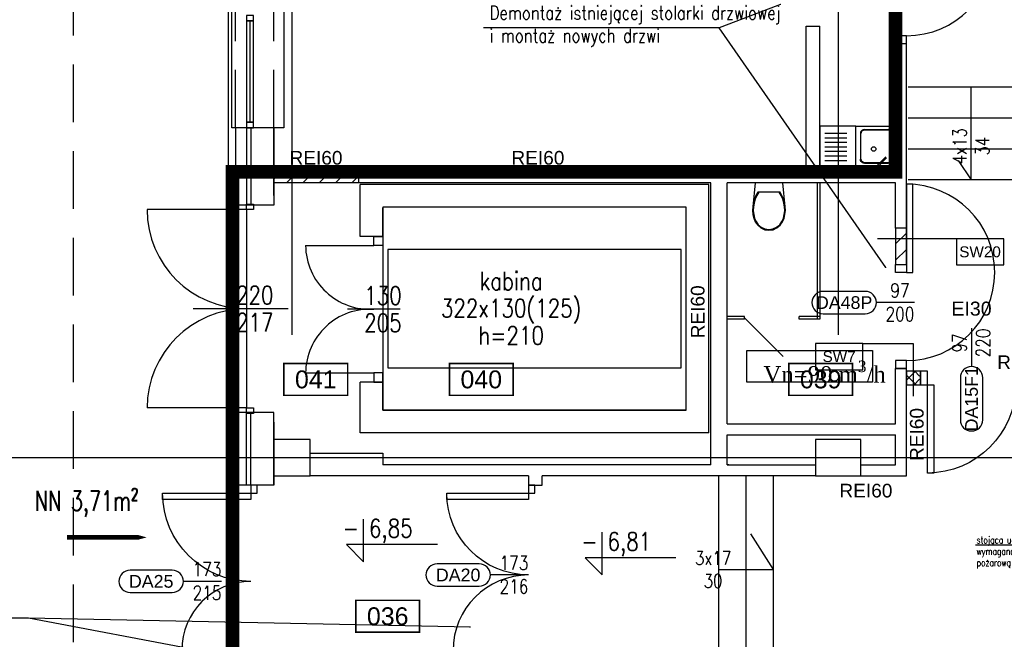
# Model space of a CAD drawing. Header units: centimetres. Extents: x -228435 to 56419, y -89367 to 477256.
# Tile 23 of 53: x -74130 to -63315, y 45003 to 51811. Entities that reach past the tile are written whole.
import ezdxf
from ezdxf.enums import TextEntityAlignment as Align

# ---------------------------------------------------------------- set-up
doc = ezdxf.new("R2010")
doc.units = ezdxf.units.CM
doc.header["$LTSCALE"] = 50
for name, pattern in [('Kondygnacja -1$0$DIVIDE', [31.75, 12.7, -6.35, 0, -6.35, 0, -6.35]), ('Kondygnacja -1$0$HIDDEN', [9.525, 6.35, -3.175]), ('Osie rzutów$0$DASHDOT2', [12.7, 6.35, -3.175, 0, -3.175])]:
    doc.linetypes.add(name, pattern=pattern)
doc.layers.get('0').update_dxf_attribs({"color": 8})
for name, color, linetype in [('bgde_AJ_opis', 7, 'Continuous'), ('Kondygnacja -1$0$ARCH_CIENKIE_IST', 8, 'Continuous'), ('Kondygnacja -1$0$ARCH_ETAPOWANIE', 8, 'Kondygnacja -1$0$DIVIDE'), ('Kondygnacja -1$0$ARCH_GK', 8, 'Continuous'), ('Kondygnacja -1$0$ARCH_INFO_ETYK_DRZWI', 8, 'Continuous'), ('Kondygnacja -1$0$ARCH_INFO_ETYK_DRZWI_IST', 8, 'Continuous'), ('Kondygnacja -1$0$ARCH_INFO_KOTY_WYSOKOŚCIOWE_IST', 8, 'Continuous'), ('Kondygnacja -1$0$ARCH_INFO_ODDYMIANIE', 8, 'Continuous'), ('Kondygnacja -1$0$ARCH_INFO_ODPORNOŚĆ OGNIOWA', 8, 'Continuous'), ('Kondygnacja -1$0$ARCH_INFO_OPISY', 8, 'Continuous'), ('Kondygnacja -1$0$ARCH_INFO_OPISY_IST', 8, 'Continuous'), ('Kondygnacja -1$0$ARCH_INFO_OPISY_PRZEGRODY', 8, 'Continuous'), ('Kondygnacja -1$0$ARCH_INFO_SCHODY_IST', 8, 'Continuous'), ('Kondygnacja -1$0$ARCH_MUROWANE', 8, 'Continuous'), ('Kondygnacja -1$0$ARCH_MUROWANE_IST', 8, 'Continuous'), ('Kondygnacja -1$0$ARCH_NIEWIDOK_IST', 8, 'Kondygnacja -1$0$HIDDEN'), ('Kondygnacja -1$0$ARCH_SCHODY_IST', 8, 'Continuous'), ('Kondygnacja -1$0$ARCH_STROP', 8, 'Continuous'), ('Kondygnacja -1$0$ARCH_WIDOK_IST', 8, 'Continuous'), ('Kondygnacja -1$0$ARCH_WYPOSAŻENIE_SANITARNE_IST', 8, 'Continuous'), ('Kondygnacja -1$0$ARCH_ŚCIANKI_WC_5_IST', 8, 'Continuous'), ('Kondygnacja -1$0$ARCH_ŚLUSARKA_DRZWI', 8, 'Continuous'), ('Kondygnacja -1$0$ARCH_ŚLUSARKA_DRZWI_IST', 8, 'Continuous'), ('Kondygnacja -1$0$ARCH_ŚLUSARKA_OKNA_IST', 8, 'Continuous'), ('Kondygnacja -1$0$ARCH_ŻELBET_IST', 8, 'Continuous'), ('Osie rzutów$0$ARCH_INFO_OSIE_IST', 8, 'Osie rzutów$0$DASHDOT2'), ('Pomieszczenia -1$0$ARCH_INFO_AREA_ETYKIETY_200', 8, 'Continuous')]:
    doc.layers.add(name, color=color, linetype=linetype)
doc.styles.add('Kondygnacja -1$0$Arial', font='ARIAL.TTF')
doc.styles.add('Kondygnacja -1$0$Romans', font='Romans.shx', dxfattribs={"width": 0.7})
doc.styles.add('Kondygnacja -1$0$ROMANS-50-CM', font='romans.shx', dxfattribs={"width": 0.8, "height": 10})
doc.styles.add('Kondygnacja -1$0$Standard', font='txt')
doc.styles.add('Pomieszczenia -1$0$Arial', font='ARIAL.TTF')
doc.dimstyles.new('Kondygnacja -1$0$ISO-25', dxfattribs={"dimtxt": 2.5, "dimasz": 2.5, "dimexe": 1.25, "dimexo": 0.625, "dimtad": 1, "dimtxsty": 'Kondygnacja -1$0$Standard', "dimcen": 2.5, "dimadec": 0, "dimazin": 0, "dimtfac": 1, "dimtmove": 0, "dimatfit": 3, "dimfxl": 0, "dimarcsym": 0})

# ---------------------------------------------------------------- blocks, each defined once
blk = doc.blocks.new('Kondygnacja -1$0$T-drzwi_lewe-200')
at = {"layer": 'Kondygnacja -1$0$ARCH_INFO_ETYK_DRZWI'}
blk.add_line((0, 0), (-60, 0), dxfattribs=at)
blk.add_lwpolyline([(-77.5, 17.5), (-143.7, 17.5, 1), (-143.7, -17.5), (-77.5, -17.5, 1)], format="xyb", close=True, dxfattribs=at)
at = {"layer": 'Kondygnacja -1$0$ARCH_INFO_ETYK_DRZWI', "color": 1, "style": 'Kondygnacja -1$0$Arial'}
blk.add_attdef('ADS_DRZWI:ODPORNOŚĆ_OGNIOWA', text='', height=20, rotation=90, dxfattribs=at).set_placement((56.4, 0.1), align=Align.BOTTOM_CENTER)
at = {"layer": 'Kondygnacja -1$0$ARCH_INFO_ETYK_DRZWI', "style": 'Kondygnacja -1$0$Romans', "width": 0.8}
for tag, p in [('ADS_DRZWI:SZEROKOŚĆ', (-23, 7.9)), ('ADS_DRZWI:WYSOKOŚĆ', (-23, -29))]:
    blk.add_attdef(tag, text='', height=22, dxfattribs=at).set_placement(p, align=Align.CENTER)
at = {"layer": 'Kondygnacja -1$0$ARCH_INFO_ETYK_DRZWI', "style": 'Kondygnacja -1$0$Arial'}
blk.add_attdef('ADS_DRZWI:SYMBOL', text='', height=20, dxfattribs=at).set_placement((-110.6, 0), align=Align.MIDDLE)
blk = doc.blocks.new('Kondygnacja -1$0$T-drzwi_dół-200')
at = {"layer": 'Kondygnacja -1$0$ARCH_INFO_ETYK_DRZWI'}
blk.add_line((0, 0), (0, -60), dxfattribs=at)
blk.add_lwpolyline([(-17.5, -77.5), (-17.5, -143.7, 1), (17.5, -143.7), (17.5, -77.5, 1)], format="xyb", close=True, dxfattribs=at)
at = {"layer": 'Kondygnacja -1$0$ARCH_INFO_ETYK_DRZWI', "style": 'Kondygnacja -1$0$Romans', "width": 0.8}
for tag, p in [('ADS_DRZWI:SZEROKOŚĆ', (-7.9, -23)), ('ADS_DRZWI:WYSOKOŚĆ', (29, -23))]:
    blk.add_attdef(tag, text='', height=22, rotation=90, dxfattribs=at).set_placement(p, align=Align.CENTER)
at = {"layer": 'Kondygnacja -1$0$ARCH_INFO_ETYK_DRZWI', "color": 1, "style": 'Kondygnacja -1$0$Arial'}
blk.add_attdef('ADS_DRZWI:ODPORNOŚĆ_OGNIOWA', text='', height=22, dxfattribs=at).set_placement((-0.1, 13.3), align=Align.BOTTOM_CENTER)
at = {"layer": 'Kondygnacja -1$0$ARCH_INFO_ETYK_DRZWI', "style": 'Kondygnacja -1$0$Arial'}
blk.add_attdef('ADS_DRZWI:SYMBOL', text='', height=20, rotation=90, dxfattribs=at).set_placement((0, -110.6), align=Align.MIDDLE)
blk = doc.blocks.new('Kondygnacja -1$0$_Dot')
at = {"color": 0, "linetype": 'ByBlock', "lineweight": -2}
blk.add_line((-0.5, 0), (-1, 0), dxfattribs=at)
at = {"color": 0, "linetype": 'ByBlock', "const_width": 0.5}
blk.add_lwpolyline([(-0.25, 0, 1), (0.25, 0, 1)], format="xyb", close=True, dxfattribs=at)
blk = doc.blocks.new('Kondygnacja -1$0$zprawomywak')
for points, elevation in [([(43.5, 0), (0, 0), (0, -50), (43.5, -50)], -0.5), ([(39.2, -43.2), (39.5, -42), (39.5, -14), (39.2, -12.8), (38.8, -11.8), (37.8, -10.8), (36.8, -10.2), (35.5, -10), (9.5, -10), (8.2, -10.2), (7.2, -10.8), (6.2, -11.8), (5.8, -12.8), (5.5, -14), (5.5, -42), (5.8, -43.2), (6.2, -44.2), (7.2, -45.2), (8.2, -45.8), (9.5, -46), (35.5, -46), (36.8, -45.8), (37.8, -45.2), (38.8, -44.2)], -16.5)]:
    blk.add_lwpolyline(points, close=True, dxfattribs=dict(elevation=elevation))
for points in [[(9.5, -9.5), (8, -9.8), (7, -10.2), (5.8, -11.5), (5.2, -12.5), (5, -14)], [(35.5, -9.5), (37, -9.8), (38, -10.2), (39.2, -11.5), (39.8, -12.5), (40, -14)], [(9.5, -46.5), (8, -46.2), (7, -45.8), (5.8, -44.5), (5.2, -43.5), (5, -42)], [(35.5, -46.5), (37, -46.2), (38, -45.8), (39.2, -44.5), (39.8, -43.5), (40, -42)]]:
    blk.add_lwpolyline(points)
at = {"elevation": -0.5}
for points in [[(9.5, -10), (8.2, -10.2), (7.2, -10.8), (6.2, -11.8), (5.8, -12.8), (5.5, -14)], [(35.5, -10), (36.8, -10.2), (37.8, -10.8), (38.8, -11.8), (39.2, -12.8), (39.5, -14)], [(9.5, -46), (8.2, -45.8), (7.2, -45.2), (6.2, -44.2), (5.8, -43.2), (5.5, -42)], [(35.5, -46), (36.8, -45.8), (37.8, -45.2), (38.8, -44.2), (39.2, -43.2), (39.5, -42)]]:
    blk.add_lwpolyline(points, dxfattribs=at)
at = {"extrusion": (1.83772e-16, 1, -1.83772e-16), "elevation": -5.5}
blk.add_lwpolyline([(-16.9, 2.5), (-16.9, 3.5), (-10.9, 3.5), (-10.9, 2.5)], close=True, dxfattribs=at)
at = {"extrusion": (-0.707107, -0.707107, -1.83772e-16), "elevation": -13.1}
blk.add_lwpolyline([(17.9, 2.5), (19.9, 5.5), (34.6, 5.5), (34.6, 4), (20.9, 4), (20.9, 2.5)], close=True, dxfattribs=at)
at = {"extrusion": (-6.12574e-17, -1, -1.83772e-16), "elevation": 4.5}
blk.add_lwpolyline([(27.9, 2.5), (27.9, 3.5), (33.9, 3.5), (33.9, 2.5)], close=True, dxfattribs=at)
for centre, radius in [((15.4, -5, 0.5), 1.5), ((22.4, -5, 0.5), 1.5), ((29.4, -5, 0.5), 1.5), ((32.4, -15, 3), 0.5)]:
    blk.add_circle(centre, radius)
for start, end in [(0, 180), (180, 0)]:
    blk.add_arc((19.5, -25, -16.5), 2.5, start, end)
for points, invisible_edges in [([(35.5, -9.5), (35.5, 0), (37.8, 0), (37, -9.8)], 5), ([(38, -10.2), (37, -9.8), (37.8, 0), (43.5, 0)], 10), ([(39.2, -11.5), (38, -10.2), (43.5, 0), (43.5, -7)], 10), ([(7, -10.2), (4.5, -9.5), (5.8, -11.5)], 3), ([(8, -9.8), (4.5, -9.5), (7, -10.2)], 3), ([(9.5, -9.5), (4.5, -9.5), (8, -9.8)], 3), ([(7, -10.2), (5.8, -11.5), (6.2, -11.8, -0.5), (7.2, -10.8, -0.5)], 10), ([(8, -9.8), (7, -10.2), (7.2, -10.8, -0.5), (8.2, -10.2, -0.5)], 10), ([(9.5, -10, -0.5), (9.5, -9.5), (8, -9.8), (8.2, -10.2, -0.5)], 5), ([(35.5, -10, -0.5), (9.5, -10, -0.5), (9.5, -9.5), (35.5, -9.5)], 10), ([(35.5, -10, -0.5), (35.5, -9.5), (37, -9.8), (36.8, -10.2, -0.5)], 5), ([(37, -9.8), (38, -10.2), (37.8, -10.8, -0.5), (36.8, -10.2, -0.5)], 10), ([(38, -10.2), (39.2, -11.5), (38.8, -11.8, -0.5), (37.8, -10.8, -0.5)], 10), ([(39.8, -12.5), (39.2, -11.5), (43.5, -7), (43.5, -11.2)], 10), ([(5.8, -12.8, -0.5), (5.2, -12.5), (5, -14), (5.5, -14, -0.5)], 5), ([(5.5, -14, -0.5), (5.5, -42, -0.5), (5, -42), (5, -14)], 10), ([(6.2, -11.8, -0.5), (5.8, -11.5), (5.2, -12.5), (5.8, -12.8, -0.5)], 5), ([(38.8, -11.8, -0.5), (39.2, -11.5), (39.8, -12.5), (39.2, -12.8, -0.5)], 5), ([(39.2, -12.8, -0.5), (39.8, -12.5), (40, -14), (39.5, -14, -0.5)], 5), ([(39.5, -14, -0.5), (39.5, -42, -0.5), (40, -42), (40, -14)], 10), ([(40, -14), (43.5, -14), (43.5, -11.2), (39.8, -12.5)], 5), ([(40, -14), (43.5, -14), (43.5, -42), (40, -42)], 5), ([(40, -14), (43.5, -14), (43.5, -42), (40, -42)], 5), ([(5.8, -43.2, -0.5), (5.2, -43.5), (5, -42), (5.5, -42, -0.5)], 5), ([(6.2, -44.2, -0.5), (5.8, -44.5), (5.2, -43.5), (5.8, -43.2, -0.5)], 5), ([(38.8, -44.2, -0.5), (39.2, -44.5), (39.8, -43.5), (39.2, -43.2, -0.5)], 5), ([(39.2, -43.2, -0.5), (39.8, -43.5), (40, -42), (39.5, -42, -0.5)], 5), ([(40, -42), (39.8, -43.5), (43.5, -45), (43.5, -42)], 10), ([(7, -45.8), (4.5, -46.5), (5.8, -44.5)], 3), ([(8, -46.2), (4.5, -46.5), (7, -45.8)], 3), ([(9.5, -46.5), (4.5, -46.5), (8, -46.2)], 3), ([(7, -45.8), (5.8, -44.5), (6.2, -44.2, -0.5), (7.2, -45.2, -0.5)], 10), ([(8, -46.2), (7, -45.8), (7.2, -45.2, -0.5), (8.2, -45.8, -0.5)], 10), ([(9.5, -46, -0.5), (9.5, -46.5), (8, -46.2), (8.2, -45.8, -0.5)], 5), ([(35.5, -46, -0.5), (9.5, -46, -0.5), (9.5, -46.5), (35.5, -46.5)], 10), ([(35.5, -46, -0.5), (35.5, -46.5), (37, -46.2), (36.8, -45.8, -0.5)], 5), ([(35.5, -46.5), (35.5, -50), (37.8, -50), (37, -46.2)], 5), ([(37, -46.2), (38, -45.8), (37.8, -45.2, -0.5), (36.8, -45.8, -0.5)], 10), ([(38, -45.8), (37, -46.2), (37.8, -50), (41, -50)], 10), ([(38, -45.8), (39.2, -44.5), (38.8, -44.2, -0.5), (37.8, -45.2, -0.5)], 10), ([(39.2, -44.5), (38, -45.8), (43.5, -50), (43.5, -48)], 10), ([(38, -45.8), (41, -50), (43.5, -50)], 9), ([(39.8, -43.5), (39.2, -44.5), (43.5, -48), (43.5, -45)], 10)]:
    blk.add_3dface(points, dxfattribs=dict(invisible_edges=invisible_edges))
for points in [[(10.9, -4.5, 3.5), (16.9, -4.5, 3.5), (16.9, -4.5, 2.5), (10.9, -4.5, 2.5)], [(10.9, -5.5, 3.5), (16.9, -5.5, 3.5), (16.9, -5.5, 2.5), (10.9, -5.5, 2.5)], [(21.5, -5.2, 4), (23, -6.6, 4), (23, -6.6, 2.5), (20.8, -4.5, 2.5)], [(22.3, -5.9, 5.5), (21.5, -5.2, 4), (32.7, -16.3, 4), (32.7, -16.3, 5.5)], [(22.6, -4.1, 4), (24, -5.5, 4), (24, -5.5, 2.5), (21.9, -3.4, 2.5)], [(23.3, -4.8, 5.5), (22.6, -4.1, 4), (33.7, -15.2, 4), (33.7, -15.2, 5.5)], [(33.9, -4.5, 3.5), (27.9, -4.5, 3.5), (27.9, -4.5, 2.5), (33.9, -4.5, 2.5)], [(33.9, -5.5, 3.5), (27.9, -5.5, 3.5), (27.9, -5.5, 2.5), (33.9, -5.5, 2.5)]]:
    blk.add_3dface(points)
blk = doc.blocks.new('Kondygnacja -1$0$kibel wiszący')
at = {"ltscale": 0.3}
for p, q in [((-12.3, 46.8), (-15, 43)), ((-11.8, 46.2), (-14.2, 42.6)), ((-8.8, 49.7), (-12.3, 46.8)), ((-8.4, 49), (-11.8, 46.2)), ((-4.6, 51.6), (-8.8, 49.7)), ((-4.4, 50.8), (-8.4, 49)), ((0, 52.2), (-4.6, 51.6)), ((0, 51.4), (-4.4, 50.8)), ((4.6, 51.6), (0, 52.2)), ((4.4, 50.8), (0, 51.4)), ((8.4, 49), (4.4, 50.8)), ((8.8, 49.7), (4.6, 51.6)), ((11.8, 46.2), (8.4, 49)), ((12.3, 46.8), (8.8, 49.7)), ((14.2, 42.6), (11.8, 46.2)), ((15, 43), (12.3, 46.8)), ((-17.6, 34.9), (-18.1, 30.7)), ((-16.6, 39), (-17.6, 34.9)), ((-16.8, 34.8), (-17.3, 30.7)), ((-15.8, 38.8), (-16.8, 34.8)), ((-15, 43), (-16.6, 39)), ((-14.2, 42.6), (-15.8, 38.8)), ((15.8, 38.8), (14.2, 42.6)), ((16.6, 39), (15, 43)), ((16.8, 34.8), (15.8, 38.8)), ((17.6, 34.9), (16.6, 39)), ((17.3, 30.7), (16.8, 34.8)), ((18.1, 30.7), (17.6, 34.9)), ((-18.1, 30.7), (-17.9, 26.5)), ((-17.9, 26.5), (-17.2, 22.2)), ((-17.9, 26.5), (-15.1, 0)), ((-17.3, 30.7), (-17.1, 26.6)), ((-17.2, 22.2), (-16, 18.1)), ((-17.1, 26.6), (-16.4, 22.3)), ((-16.4, 22.3), (-15.1, 18.1)), ((15.1, 0), (17.9, 26.5)), ((15.2, 18.1), (16.4, 22.3)), ((16, 18.1), (17.2, 22.2)), ((16.4, 22.3), (17.1, 26.6)), ((17.1, 26.6), (17.3, 30.7)), ((17.2, 22.2), (17.9, 26.5)), ((17.9, 26.5), (18.1, 30.7)), ((-16, 18.1), (-14.3, 14.1)), ((-15.1, 18.1), (-13.4, 14.1)), ((-14.3, 14.1), (-12.2, 10.3)), ((-13.4, 14.1), (-11.3, 10.3)), ((11.3, 10.3), (13.4, 14.1)), ((12.2, 10.3), (14.3, 14.1)), ((13.4, 14.1), (15.2, 18.1)), ((14.3, 14.1), (16, 18.1)), ((-12.2, 10.3), (12.2, 10.3))]:
    blk.add_line(p, q, dxfattribs=at)
at = {"ltscale": 3}
blk.add_line((-15.1, 0), (15.1, 0), dxfattribs=at)
blk = doc.blocks.new('Pomieszczenia -1$0$etykieta_numer')
at = {"color": 0, "linetype": 'ByBlock', "const_width": 2.44}
blk.add_lwpolyline([(-50, -50), (-50, 0), (50, 0), (50, -50)], close=True, dxfattribs=at)
at = {"color": 0, "linetype": 'ByBlock', "style": 'Pomieszczenia -1$0$Arial'}
blk.add_attdef('AECAREA:NUMER_LOKALU', text='', height=28, dxfattribs=at).set_placement((0, -25), align=Align.MIDDLE)
blk = doc.blocks.new('Osie rzutów')
at = {"layer": 'Osie rzutów$0$ARCH_INFO_OSIE_IST', "ltscale": 10}
for p, q in [((4930, 12510), (4930, 4623.26)), ((5000, 12510), (5000, 4512.32)), ((5600, 12510), (5600, 4512.32)), ((4436.04, 9200), (15156.54, 9200))]:
    blk.add_line(p, q, dxfattribs=at)

msp = doc.modelspace()

# ---------------------------------------------------------------- hatches: boundary and pattern name
at = {"layer": 'Kondygnacja -1$0$ARCH_GK', "linetype": 'Continuous', "lineweight": -3}
h = msp.add_hatch(dxfattribs=at)
h.set_pattern_fill('ANSI37', color=256, scale=30, style=0)
h.set_pattern_definition([(45, (-121140, -45000), (-67.35192, 67.35192), []), (135, (-121140, -45000), (-67.35192, -67.35192), [])])
h.paths.add_polyline_path([(-64390, 47950), (-64390, 47800), (-64245, 47800), (-64245, 47950)], flags=0)
h.paths.add_polyline_path([(-63105, 47950), (-63105, 47800), (-62990, 47800), (-62990, 47950)], flags=0)
at = {"layer": 'Kondygnacja -1$0$ARCH_MUROWANE', "linetype": 'Continuous', "lineweight": -3}
h = msp.add_hatch(dxfattribs=at)
h.set_pattern_fill('ANSI31', color=256, scale=40, style=0)
h.set_pattern_definition([(45, (-121140, -45000), (-89.80256, 89.80256), [])])
h.paths.add_polyline_path([(-70410, 50020), (-71340, 50020), (-71340, 50140), (-70410, 50140)])
h = msp.add_hatch(dxfattribs=at)
h.set_pattern_fill('ANSI31', color=256, scale=40, style=0)
h.set_pattern_definition([(45, (-121140, -45000), (-89.80256, 89.80256), [])])
h.paths.add_polyline_path([(-64510, 49120.191), (-64390, 49120.191), (-64390, 49520.191), (-64510, 49520.191)], flags=0)

# ---------------------------------------------------------------- linework, layer by layer
at = {"layer": 'bgde_AJ_opis'}
msp.add_lwpolyline([(-66141.424, 48177.647), (-64764.041, 48176.901), (-64764.041, 47826.915), (-66141.424, 47826.915)], close=True, dxfattribs=at)
at = {"layer": 'Kondygnacja -1$0$ARCH_CIENKIE_IST', "ltscale": 4}
for p, q in [((-71640, 50625), (-71640, 49775)), ((-71590, 50625), (-71590, 49775)), ((-71640, 46695), (-71640, 47495)), ((-71590, 46695), (-71590, 47495))]:
    msp.add_line(p, q, dxfattribs=at)
at = {"layer": 'Kondygnacja -1$0$ARCH_ETAPOWANIE', "ltscale": 10, "const_width": 150}
msp.add_lwpolyline([(-32748.04, 102637.868), (-71890, 102637.868), (-71890, 102637.868), (-59420, 102643.954), (-59420, 89588.736), (-59020, 89588.736), (-59020, 77200), (-62990, 77200), (-62990, 52880), (-64510, 52880), (-64510, 50140), (-71792.787, 50140), (-71791.154, 44617.85), (-64520, 44617.85), (-64520, 43500), (-62990, 43500), (-62990, 12320), (-64520, 12320), (-64520, 10920), (-71740, 10920), (-71740, -6411.936)], dxfattribs=at)
at = {"layer": 'Kondygnacja -1$0$ARCH_GK', "linetype": 'Continuous', "lineweight": -3}
for p, q in [((-64390, 47950), (-64390, 47800)), ((-64235, 47950), (-64390, 47950)), ((-64235, 47800), (-64235, 47950)), ((-64390, 47800), (-64235, 47800))]:
    msp.add_line(p, q, dxfattribs=at)
at = {"layer": 'Kondygnacja -1$0$ARCH_INFO_KOTY_WYSOKOŚCIOWE_IST'}
for points in [[(-69542.513, 46043.12), (-70539.697, 46043.12), (-70352.197, 45855.62), (-70352.197, 46324.054)], [(-66922.507, 45898.346), (-67919.691, 45898.346), (-67732.191, 45710.846), (-67732.191, 46179.279)]]:
    msp.add_lwpolyline(points, dxfattribs=at)
at = {"layer": 'Kondygnacja -1$0$ARCH_INFO_ODDYMIANIE'}
msp.add_lwpolyline([(-73609.574, 46123.031, 50, 50, 0), (-73187.021, 46123.031, 250, 0, 0), (-72735.657, 46123.031, 0, 0, 0)], format="xyseb", dxfattribs=at)
at = {"layer": 'Kondygnacja -1$0$ARCH_INFO_OPISY_PRZEGRODY'}
for points in [[(-63841.698, 49404.033), (-64706.425, 49404.033)], [(-64869.588, 48253.216), (-64316.698, 48253.216), (-64316.698, 47673.36)]]:
    msp.add_lwpolyline(points, dxfattribs=at)
for points in [[(-63841.698, 49116.033), (-63321.698, 49116.033), (-63321.698, 49404.033), (-63841.698, 49404.033), (-63841.698, 49116.033)], [(-65389.588, 47965.216), (-64869.588, 47965.216), (-64869.588, 48253.216), (-65389.588, 48253.216), (-65389.588, 47965.216)]]:
    msp.add_lwpolyline(points, close=True, dxfattribs=at)
at = {"layer": 'Kondygnacja -1$0$ARCH_INFO_SCHODY_IST'}
for p, q in [((-65850, 45770), (-66098.216, 46160.283)), ((-66450, 45770), (-65850, 45770))]:
    msp.add_line(p, q, dxfattribs=at)
msp.add_lwpolyline([(-63821.772, 50263.087), (-63680, 50050), (-63680, 51070)], dxfattribs=at)
at = {"layer": 'Kondygnacja -1$0$ARCH_MUROWANE', "linetype": 'Continuous', "lineweight": -3}
for p, q in [((-64390, 49520.191), (-64510, 49520.191)), ((-64510, 49520.191), (-64510, 49120.191)), ((-64390, 49120.191), (-64390, 49520.191)), ((-64510, 49120.191), (-64390, 49120.191))]:
    msp.add_line(p, q, dxfattribs=at)
msp.add_lwpolyline([(-70410, 50020), (-71340, 50020), (-71340, 50140), (-70410, 50140)], close=True, dxfattribs=at)
at = {"layer": 'Kondygnacja -1$0$ARCH_MUROWANE_IST', "ltscale": 4}
for p, q in [((-65490, 50140), (-65490, 51740)), ((-65490, 51740), (-65340, 51740)), ((-65340, 50140), (-65340, 51740)), ((-64510, 50140), (-64510, 51550)), ((-64510, 51550), (-64390, 51550)), ((-64390, 49520.191), (-64390, 51550)), ((-71760, 50624.068), (-71760, 49775)), ((-71340, 50624.068), (-71760, 50624.068)), ((-71340, 49880), (-71340, 50624.068)), ((-71340, 50624.068), (-71340, 49775)), ((-70410, 50140), (-70410, 50020)), ((-65490, 50140), (-70410, 50140)), ((-64510, 50140), (-65340, 50140)), ((-66540, 50020), (-70410, 50020)), ((-66540, 46920), (-66540, 50020)), ((-66360, 47370), (-66360, 50020)), ((-64510, 50020), (-66360, 50020)), ((-64510, 49520.191), (-64510, 50020)), ((-71340, 49775), (-71760, 49775)), ((-64390, 49520.191), (-64510, 49520.191)), ((-64510, 47370), (-64510, 47980.191)), ((-64390, 47980.191), (-64510, 47980.191)), ((-64390, 46800), (-64390, 47980.191)), ((-71340, 47495), (-71760, 47495)), ((-71760, 46695), (-71760, 47495)), ((-71340, 46695), (-71340, 47495)), ((-71340, 47390), (-71340, 46695)), ((-66360, 47370), (-64510, 47370)), ((-71340, 47200), (-71340, 47320)), ((-66360, 46920), (-66360, 47250)), ((-66360, 47250), (-64510, 47250)), ((-64510, 46920), (-64510, 47250)), ((-70940, 47050), (-70140, 47050)), ((-70140, 47050), (-70140, 46920)), ((-66540, 46920), (-70140, 46920)), ((-66340, 46920), (-66360, 46920)), ((-66360, 46920), (-65390, 46920)), ((-64890, 46920), (-64510, 46920)), ((-68540, 46800), (-70940, 46800)), ((-65390, 46800), (-68390, 46800)), ((-64890, 46800), (-64390, 46800)), ((-71340, 46695), (-71760, 46695))]:
    msp.add_line(p, q, dxfattribs=at)
msp.add_lwpolyline([(-68540, 46800), (-68540, 46695), (-68390, 46695), (-68390, 46800)], dxfattribs=at)
at = {"layer": 'Kondygnacja -1$0$ARCH_NIEWIDOK_IST', "ltscale": 2}
for p, q in [((-71760, 50624.068), (-71760, 65200)), ((-71340, 50624.068), (-71340, 65200))]:
    msp.add_line(p, q, dxfattribs=at)
msp.add_lwpolyline([(-71760, 10680), (-73540, 10680), (-73540, 67100)], dxfattribs=at)
at = {"layer": 'Kondygnacja -1$0$ARCH_SCHODY_IST'}
for p, q in [((-62990, 51070), (-64370, 51070)), ((-62990, 50730), (-64370, 50730)), ((-62990, 50390), (-64370, 50390)), ((-62990, 50050), (-64370, 50050)), ((-66450, 44740), (-66450, 46800)), ((-66150, 44740), (-66150, 46800)), ((-65850, 44740), (-65850, 46800))]:
    msp.add_line(p, q, dxfattribs=at)
at = {"layer": 'Kondygnacja -1$0$ARCH_WIDOK_IST'}
for points in [[(-71760, 50624.068), (-71800, 50624.068), (-71800, 65200)], [(-71230, 56400), (-71230, 50624.068), (-71340, 50624.068)]]:
    msp.add_lwpolyline(points, dxfattribs=at)
for points in [[(-70140, 47520), (-66810, 47520), (-66810, 49750), (-70140, 49750)], [(-70085, 47985), (-66865, 47985), (-66865, 49285), (-70085, 49285)]]:
    msp.add_lwpolyline(points, close=True, dxfattribs=at)
at = {"layer": 'Kondygnacja -1$0$ARCH_WYPOSAŻENIE_SANITARNE_IST'}
for p, q in [((-65285, 50565), (-65045, 50565)), ((-65285, 50515), (-65045, 50515)), ((-65285, 50465), (-65045, 50465)), ((-65285, 50415), (-65045, 50415)), ((-65285, 50365), (-65045, 50365)), ((-65285, 50315), (-65045, 50315)), ((-65285, 50265), (-65045, 50265))]:
    msp.add_line(p, q, dxfattribs=at)
msp.add_lwpolyline([(-64945, 50640), (-65340, 50640), (-65340, 50140), (-64945, 50140)], dxfattribs=at)
at = {"layer": 'Kondygnacja -1$0$ARCH_ŚCIANKI_WC_5_IST'}
for p, q in [((-65370, 50020), (-65370, 48520)), ((-65340, 50020), (-65340, 48520)), ((-66170, 48550), (-66360, 48550)), ((-66170, 48520), (-66360, 48520)), ((-66170, 48520), (-66170, 48550)), ((-65745.736, 48110.736), (-66170, 48535)), ((-65340, 48550), (-65570, 48550)), ((-65570, 48520), (-65570, 48550)), ((-65340, 48520), (-65570, 48520))]:
    msp.add_line(p, q, dxfattribs=at)
at = {"layer": 'Kondygnacja -1$0$ARCH_ŚLUSARKA_DRZWI', "linetype": 'Continuous', "lineweight": -3}
for points in [[(-64460, 51635), (-64460, 51550), (-64390, 51550), (-64390, 51635)], [(-71310, 50140), (-71340, 50140), (-71340, 50210), (-71310, 50210)], [(-64390, 49035.191), (-64320, 49035.191), (-64320, 50005.191), (-64390, 50005.191)], [(-64510, 49035.191), (-64510, 49120.191), (-64390, 49120.191), (-64390, 49035.191)], [(-64510, 48065.191), (-64510, 47980.191), (-64390, 47980.191), (-64390, 48065.191)], [(-64160, 47950), (-64235, 47950), (-64235, 47800), (-64160, 47800)], [(-64160, 47800), (-64090, 47800), (-64090, 46830), (-64160, 46830)], [(-71520, 46610), (-71520, 46695), (-71590, 46695), (-71590, 46610)], [(-68470, 46610), (-68470, 46695), (-68540, 46695), (-68540, 46610)], [(-71590, 46610), (-71590, 46540), (-72560, 46540), (-72560, 46610)], [(-68540, 46610), (-68540, 46540), (-69440, 46540), (-69440, 46610)]]:
    msp.add_lwpolyline(points, close=True, dxfattribs=at)
for centre, radius, start, end in [((-64390, 52605), 970, 270, 90), ((-64390, 49035.191), 970, 270, 90), ((-71590, 44880), 760, 90, 180), ((-68540, 44880), 830, 90, 180)]:
    msp.add_arc(centre, radius, start, end, dxfattribs=at)
at = {"layer": 'Kondygnacja -1$0$ARCH_ŚLUSARKA_DRZWI', "linetype": 'Continuous', "lineweight": -3, "extrusion": (0, 0, -1)}
for centre, radius, start, end in [((64160, 47800), 970, 180, 270), ((71590, 46610), 970, 270, 0), ((68540, 46610), 900, 270, 0)]:
    msp.add_arc(centre, radius, start, end, dxfattribs=at)
at = {"layer": 'Kondygnacja -1$0$ARCH_ŚLUSARKA_DRZWI_IST'}
for p, q in [((-71640, 49725), (-72730, 49725)), ((-71640, 49725), (-71640, 47545)), ((-71180.625, 48635), (-72223.333, 48635)), ((-69949.363, 48630), (-70530.637, 48630)), ((-71640, 47545), (-72730, 47545))]:
    msp.add_line(p, q, dxfattribs=at)
for points in [[(-70990, 49330), (-70240, 49330), (-70240, 49430), (-70140, 49430), (-70140, 49330), (-70240, 49330)], [(-70990, 47930), (-70240, 47930), (-70240, 47830), (-70140, 47830), (-70140, 47930), (-70240, 47930)]]:
    msp.add_lwpolyline(points, dxfattribs=at)
for centre, radius, start, end in [((-71640, 49725), 1090, 180, 270), ((-70281.295, 49337.541), 708.745, 180.6096235, 273.3402445), ((-71640, 47545), 1090, 90, 180), ((-70281.295, 47922.459), 708.745, 86.6597555, 179.3903765)]:
    msp.add_arc(centre, radius, start, end, dxfattribs=at)
at = {"layer": 'Kondygnacja -1$0$ARCH_ŚLUSARKA_OKNA_IST'}
msp.add_line((-71600, 50684.068), (-71600, 51797.034), dxfattribs=at)
for points in [[(-71560, 51797.034), (-71560, 51857.034), (-71640, 51857.034), (-71640, 51797.034)], [(-71560, 50684.068), (-71560, 51797.034), (-71640, 51797.034), (-71640, 50684.068)], [(-71560, 50624.068), (-71560, 50684.068), (-71640, 50684.068), (-71640, 50624.068)], [(-71560, 49785), (-71560, 49725), (-71640, 49725), (-71640, 49785)], [(-71560, 47545), (-71560, 47485), (-71640, 47485), (-71640, 47545)]]:
    msp.add_lwpolyline(points, close=True, dxfattribs=at)
at = {"layer": 'Kondygnacja -1$0$ARCH_ŻELBET_IST', "ltscale": 4}
for p, q in [((-66560, 50000), (-70390, 50000)), ((-70390, 49430), (-70390, 50000)), ((-66560, 47270), (-66560, 50000)), ((-66810, 49750), (-70140, 49750)), ((-66810, 47520), (-66810, 49750)), ((-70140, 49742.353), (-70140, 49432.353)), ((-70140, 49432.353), (-70140, 49742.353)), ((-70140, 49430), (-70390, 49430)), ((-70390, 47270), (-70390, 47830)), ((-70140, 47830), (-70390, 47830)), ((-70140, 47830), (-70390, 47830)), ((-70140, 47520), (-70140, 47830)), ((-66810, 47520), (-70140, 47520)), ((-66560, 47270), (-70390, 47270)), ((-70940, 46800), (-70940, 47050))]:
    msp.add_line(p, q, dxfattribs=at)
for points in [[(-71340, 46800), (-70940, 46800), (-70940, 47200), (-71340, 47200)], [(-65390, 46800), (-64890, 46800), (-64890, 47200), (-65390, 47200)]]:
    msp.add_lwpolyline(points, close=True, dxfattribs=at)

# ---------------------------------------------------------------- block references
at = {"layer": 'Kondygnacja -1$0$ARCH_STROP', "linetype": 'Continuous', "lineweight": -3}
ref = msp.add_blockref('Kondygnacja -1$0$T-drzwi_lewe-200', (-64300.452, 48703.082), dxfattribs=dict(at, xscale=7, yscale=7, zscale=7))
ref.add_attrib('ADS_DRZWI:SYMBOL', 'DA48P', dxfattribs={"layer": 'Kondygnacja -1$0$ARCH_INFO_ETYK_DRZWI', "height": 140, "style": 'Kondygnacja -1$0$Arial'}).set_placement((-65074.571, 48703.082), align=Align.MIDDLE)
ref.add_attrib('ADS_DRZWI:SZEROKOŚĆ', '97', dxfattribs={"layer": 'Kondygnacja -1$0$ARCH_INFO_ETYK_DRZWI', "height": 154, "style": 'Kondygnacja -1$0$Romans', "width": 0.8}).set_placement((-64461.452, 48758.454), align=Align.CENTER)
ref.add_attrib('ADS_DRZWI:WYSOKOŚĆ', '200', dxfattribs={"layer": 'Kondygnacja -1$0$ARCH_INFO_ETYK_DRZWI', "height": 154, "style": 'Kondygnacja -1$0$Romans', "width": 0.8}).set_placement((-64461.452, 48500.082), align=Align.CENTER)
at = {"layer": 'Kondygnacja -1$0$ARCH_STROP', "linetype": 'Continuous', "lineweight": -3, "xscale": 7, "yscale": 7, "zscale": 7}
msp.add_blockref('Kondygnacja -1$0$T-drzwi_dół-200', (-63675, 48420.329), dxfattribs=at).add_auto_attribs({'ADS_DRZWI:ODPORNOŚĆ_OGNIOWA': 'EI30', 'ADS_DRZWI:WYSOKOŚĆ': '220', 'ADS_DRZWI:SZEROKOŚĆ': '97', 'ADS_DRZWI:SYMBOL': 'DA15F1'})
at = {"layer": 'Kondygnacja -1$0$ARCH_STROP', "linetype": 'Continuous', "lineweight": -3}
ref = msp.add_blockref('Kondygnacja -1$0$T-drzwi_lewe-200', (-68540, 45710), dxfattribs=dict(at, xscale=7, yscale=7, zscale=7))
ref.add_attrib('ADS_DRZWI:SYMBOL', 'DA20', dxfattribs={"layer": 'Kondygnacja -1$0$ARCH_INFO_ETYK_DRZWI', "height": 140, "style": 'Kondygnacja -1$0$Arial'}).set_placement((-69314.119, 45710), align=Align.MIDDLE)
ref.add_attrib('ADS_DRZWI:SZEROKOŚĆ', '173', dxfattribs={"layer": 'Kondygnacja -1$0$ARCH_INFO_ETYK_DRZWI', "height": 154, "style": 'Kondygnacja -1$0$Romans', "width": 0.8}).set_placement((-68701, 45765.372), align=Align.CENTER)
ref.add_attrib('ADS_DRZWI:WYSOKOŚĆ', '216', dxfattribs={"layer": 'Kondygnacja -1$0$ARCH_INFO_ETYK_DRZWI', "height": 154, "style": 'Kondygnacja -1$0$Romans', "width": 0.8}).set_placement((-68701, 45507), align=Align.CENTER)
ref = msp.add_blockref('Kondygnacja -1$0$T-drzwi_lewe-200', (-71911.424, 45640), dxfattribs=dict(at, xscale=7, yscale=7, zscale=7))
ref.add_attrib('ADS_DRZWI:SYMBOL', 'DA25', dxfattribs={"layer": 'Kondygnacja -1$0$ARCH_INFO_ETYK_DRZWI', "height": 140, "style": 'Kondygnacja -1$0$Arial'}).set_placement((-72685.543, 45640), align=Align.MIDDLE)
ref.add_attrib('ADS_DRZWI:SZEROKOŚĆ', '173', dxfattribs={"layer": 'Kondygnacja -1$0$ARCH_INFO_ETYK_DRZWI', "height": 154, "style": 'Kondygnacja -1$0$Romans', "width": 0.8}).set_placement((-72072.424, 45695.372), align=Align.CENTER)
ref.add_attrib('ADS_DRZWI:WYSOKOŚĆ', '215', dxfattribs={"layer": 'Kondygnacja -1$0$ARCH_INFO_ETYK_DRZWI', "height": 154, "style": 'Kondygnacja -1$0$Romans', "width": 0.8}).set_placement((-72072.424, 45437), align=Align.CENTER)
at = {"layer": 'Kondygnacja -1$0$ARCH_WYPOSAŻENIE_SANITARNE_IST', "yscale": 10, "zscale": 10, "rotation": 180}
for name, p, xscale in [('Kondygnacja -1$0$zprawomywak', (-64945, 50140), -10), ('Kondygnacja -1$0$kibel wiszący', (-65899.997, 50020), 10)]:
    msp.add_blockref(name, p, dxfattribs=dict(at, xscale=xscale))
at = {"layer": 'Osie rzutów$0$ARCH_INFO_OSIE_IST', "xscale": 10, "yscale": 10, "zscale": 10}
msp.add_blockref('Osie rzutów', (-121140, -45000), dxfattribs=at)
at = {"layer": 'Pomieszczenia -1$0$ARCH_INFO_AREA_ETYKIETY_200', "linetype": 'Continuous', "lineweight": -3}
ref = msp.add_blockref('Pomieszczenia -1$0$etykieta_numer', (-70877.984, 48033.799, 6300), dxfattribs=dict(at, xscale=7, yscale=7, zscale=10))
ref.add_attrib('AECAREA:NUMBER', '041', dxfattribs={"layer": '0', "color": 0, "linetype": 'ByBlock', "height": 196, "style": 'Pomieszczenia -1$0$Arial'}).set_placement((-70877.984, 47858.799, 6300), align=Align.MIDDLE)
ref = msp.add_blockref('Pomieszczenia -1$0$etykieta_numer', (-69060.045, 48033.799, 6300), dxfattribs=dict(at, xscale=7, yscale=7, zscale=10))
ref.add_attrib('AECAREA:NUMBER', '040', dxfattribs={"layer": '0', "color": 0, "linetype": 'ByBlock', "height": 196, "style": 'Pomieszczenia -1$0$Arial'}).set_placement((-69060.045, 47858.799, 6300), align=Align.MIDDLE)
ref = msp.add_blockref('Pomieszczenia -1$0$etykieta_numer', (-65331.972, 48033.799, 6300), dxfattribs=dict(at, xscale=7, yscale=7, zscale=10))
ref.add_attrib('AECAREA:NUMBER', '039', dxfattribs={"layer": '0', "color": 0, "linetype": 'ByBlock', "height": 196, "style": 'Pomieszczenia -1$0$Arial'}).set_placement((-65331.972, 47858.799, 6300), align=Align.MIDDLE)
ref = msp.add_blockref('Pomieszczenia -1$0$etykieta_numer', (-70087.573, 45431.788, 6300), dxfattribs=dict(at, xscale=7, yscale=7, zscale=10))
ref.add_attrib('AECAREA:NUMBER', '036', dxfattribs={"layer": '0', "color": 0, "linetype": 'ByBlock', "height": 196, "style": 'Pomieszczenia -1$0$Arial'}).set_placement((-70087.573, 45256.788, 6300), align=Align.MIDDLE)

# ---------------------------------------------------------------- texts
at = {"layer": 'bgde_AJ_opis', "insert": (-65960.732, 48065.519), "char_height": 180, "width": 1739.83938, "attachment_point": 1}
msp.add_mtext('\\A1;{\\fTimes New Roman|b0|i0|c238|p18;Vn=90 m\\H0.7x;\\S3^ ;\\H1.4286x;/h}', dxfattribs=at)
at = {"layer": 'Kondygnacja -1$0$ARCH_INFO_ETYK_DRZWI_IST', "char_height": 200, "width": 100, "attachment_point": 5, "line_spacing_factor": 0.9, "style": 'Kondygnacja -1$0$ROMANS-50-CM'}
for s, insert in [('220\\P217', (-71547.973, 48635)), ('130\\P205', (-70140, 48630))]:
    msp.add_mtext(s, dxfattribs=dict(at, insert=insert))
at = {"layer": 'Kondygnacja -1$0$ARCH_INFO_KOTY_WYSOKOŚCIOWE_IST', "char_height": 200, "width": 976.18926, "attachment_point": 4, "line_spacing_factor": 0.9, "style": 'Kondygnacja -1$0$ROMANS-50-CM'}
for s, insert in [('- 6,85', (-70581.407, 46192.749)), ('- 6,81', (-67961.401, 46047.974))]:
    msp.add_mtext(s, dxfattribs=dict(at, insert=insert))
at = {"layer": 'Kondygnacja -1$0$ARCH_INFO_ODDYMIANIE', "insert": (-73395.772, 46490.795), "char_height": 220, "width": 1300.96413, "attachment_point": 5, "style": 'Kondygnacja -1$0$Romans'}
msp.add_mtext('NN 3,71m²', dxfattribs=at)
at = {"layer": 'Kondygnacja -1$0$ARCH_INFO_ODPORNOŚĆ OGNIOWA', "char_height": 150, "width": 533.32525, "attachment_point": 5, "style": 'Kondygnacja -1$0$Arial'}
for insert in [(-70875.247, 50292.906), (-68438, 50292.906), (-63102.561, 48046.279), (-64835.349, 46635.742)]:
    msp.add_mtext('REI60', dxfattribs=dict(at, insert=insert))
at = {"layer": 'Kondygnacja -1$0$ARCH_INFO_ODPORNOŚĆ OGNIOWA', "char_height": 150, "width": 533.32525, "attachment_point": 5, "rotation": 90, "style": 'Kondygnacja -1$0$Arial'}
for insert in [(-66681.802, 48601.201), (-64275.616, 47253.529)]:
    msp.add_mtext('REI60', dxfattribs=dict(at, insert=insert))
at = {"layer": 'Kondygnacja -1$0$ARCH_INFO_OPISY', "attachment_point": 1, "style": 'Kondygnacja -1$0$ROMANS-50-CM'}
for s, insert, char_height, width in [('Demontaż istniejącej stolarki drzwiowej\\Pi montaż nowych drzwi', (-68968.699, 51962.099), 150, 3332.02089), ('stojąca uchylna bramka wymagana ekspertyzą pożarową', (-63619.38, 46132.087), 75, 1257.19514)]:
    msp.add_mtext(s, dxfattribs=dict(at, insert=insert, char_height=char_height, width=width))
at = {"layer": 'Kondygnacja -1$0$ARCH_INFO_OPISY_IST', "insert": (-68731.605, 48641.127), "char_height": 200, "width": 1902.65834, "attachment_point": 5, "line_spacing_factor": 0.9, "style": 'Kondygnacja -1$0$ROMANS-50-CM'}
msp.add_mtext('kabina 322x130(125)\\Ph=210', dxfattribs=at)
at = {"layer": 'Kondygnacja -1$0$ARCH_INFO_OPISY_PRZEGRODY', "char_height": 120, "width": 520, "attachment_point": 5, "style": 'Kondygnacja -1$0$Arial'}
for s, insert in [('SW20', (-63581.698, 49260.033)), ('SW7', (-65129.588, 48109.216))]:
    msp.add_mtext(s, dxfattribs=dict(at, insert=insert))
at = {"layer": 'Kondygnacja -1$0$ARCH_INFO_SCHODY_IST', "insert": (-63680, 50421.62), "char_height": 150, "width": 100, "attachment_point": 5, "rotation": 90, "style": 'Kondygnacja -1$0$ROMANS-50-CM'}
msp.add_mtext('4x13 34', dxfattribs=at)
at = {"layer": 'Kondygnacja -1$0$ARCH_INFO_SCHODY_IST', "insert": (-66513.73, 45770), "char_height": 150, "width": 100, "attachment_point": 5, "style": 'Kondygnacja -1$0$ROMANS-50-CM'}
msp.add_mtext('3x17 30', dxfattribs=at)

# ---------------------------------------------------------------- leaders
at = {"layer": 'Kondygnacja -1$0$ARCH_INFO_OPISY'}
for points in [[(-64428.717, 52492.891), (-66445.904, 51723.082), (-69036.501, 51723.082)], [(-64616.788, 49087.473), (-66445.904, 51723.082), (-69036.501, 51723.082)], [(-61050, 46950), (-62337.09, 46035.825), (-63632.388, 46035.825)], [(-72140, 44876.611), (-74031.458, 45236.358), (-79212.652, 45236.358)], [(-69179.264, 45137.614), (-74031.458, 45236.358), (-78386.549, 45236.358)]]:
    msp.add_leader(points, dimstyle='Kondygnacja -1$0$ISO-25', override={"dimscale": 5, "dimasz": 2, "dimtad": 0, "dimldrblk": 'Kondygnacja -1$0$_Dot'}, dxfattribs=at)

doc.saveas('drawing.dxf')
